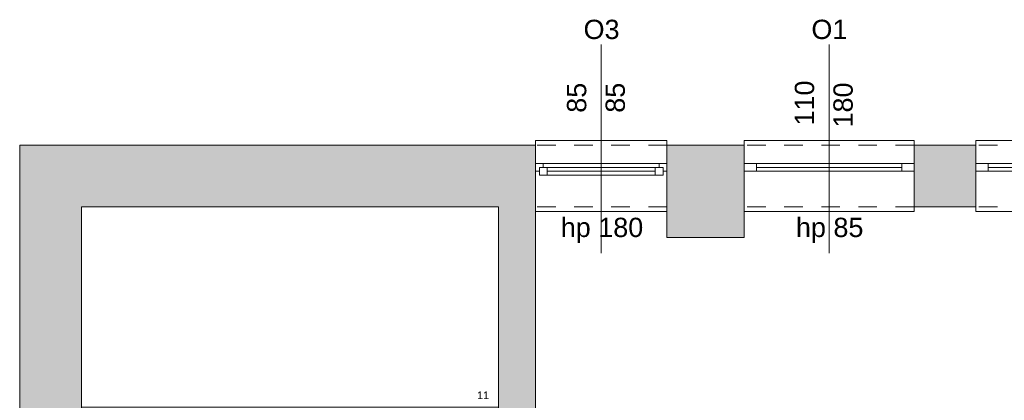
# Model space of a CAD drawing. Header units: millimetres. Extents: x 922208 to 1069538, y -182208 to -99877.
# Tile 220 of 256: x 952747 to 959121, y -102345 to -99877. Entities that reach past the tile are written whole.
import ezdxf

# ---------------------------------------------------------------- set-up
doc = ezdxf.new("R2010")
doc.units = ezdxf.units.MM
doc.header["$MEASUREMENT"] = 0
doc.linetypes.add('HIDDEN', pattern=[20, 10, -10])
doc.linetypes.add('Przerywana', pattern=[240, 120, -120])
for name, color, linetype, lineweight in [('IS_POWRÓT', 5, 'HIDDEN', 30), ('Nowe_220-A Ściany_Nr_pióra__19', 255, 'Continuous', 0), ('Nowe_220-A Ściany_Nr_pióra__23', 7, 'Continuous', 15), ('Nowe_220-A Ściany_Nr_pióra__27', 7, 'Continuous', 25), ('Nowe_220-A Ściany_Nr_pióra__3', 7, 'Continuous', 13), ('Nowe_220-A Ściany_Nr_pióra__7', 7, 'Continuous', 13), ('Nowe_250-A Schody Pochylnie_Nr_pióra__71', 7, 'Continuous', 13), ('Nowe_450-K Stropy_Nr_pióra__89', 7, 'Continuous', 13)]:
    doc.layers.add(name, color=color, linetype=linetype, lineweight=lineweight)
doc.layers.add('Nowe_220-A Ściany_Nr_pióra__45', color=7, linetype='Continuous', lineweight=15, true_color=0x40a5ff)
doc.styles.add('STYL_AUTOMATYCZNY_1', font='arial.ttf')

# ---------------------------------------------------------------- blocks, each defined once
blk = doc.blocks.new('parter01')
at = {"layer": 'Nowe_220-A Ściany_Nr_pióra__19', "linetype": 'Continuous', "lineweight": 0}
for points in [[(952746.55073, -100690.02068), (952746.55073, -101090.02068), (956086.55073, -101090.02068), (956086.55073, -100690.02068)], [(956936.55073, -100690.02068), (956936.55073, -101090.02068), (957436.55073, -101090.02068), (957436.55073, -100690.02068)], [(958536.55073, -100690.02068), (958536.55073, -101090.02068), (958936.55073, -101090.02068), (958936.55073, -100690.02068)], [(953146.55066, -101090.02068), (952746.55073, -101090.02068), (952746.55073, -107160.02065), (953146.5508, -107160.02065)], [(955846.55073, -101090.02068), (955846.55073, -105660.02068), (956086.55073, -105660.02068), (956086.55073, -101090.02068)], [(956936.55073, -101090.02068), (956936.55073, -101290.02068), (957436.55073, -101290.02068), (957436.55073, -101090.02068)]]:
    blk.add_hatch(color=255, dxfattribs=at).paths.add_polyline_path(points)
at = {"layer": 'Nowe_220-A Ściany_Nr_pióra__23', "color": 7, "linetype": 'Continuous', "lineweight": 0}
for p, q in [((956086.55073, -100810.02068), (956136.55073, -100810.02068)), ((956136.55073, -100835.02068), (956111.55073, -100835.02068)), ((956111.55073, -100835.02068), (956111.55073, -100860.02068)), ((956111.55073, -100835.02068), (956161.55073, -100835.02068)), ((956111.55073, -100885.02068), (956111.55073, -100835.02068)), ((956136.55073, -100810.02068), (956136.55073, -100835.02068)), ((956161.55073, -100835.02068), (956161.55073, -100885.02068)), ((956161.55073, -100835.02068), (956861.55073, -100835.02068)), ((956861.55073, -100885.02068), (956861.55073, -100835.02068)), ((956861.55073, -100835.02068), (956911.55073, -100835.02068)), ((956886.55073, -100835.02068), (956886.55073, -100810.02068)), ((956886.55073, -100810.02068), (956936.55073, -100810.02068)), ((956911.55073, -100835.02068), (956886.55073, -100835.02068)), ((956911.55073, -100860.02068), (956911.55073, -100835.02068)), ((956911.55073, -100835.02068), (956911.55073, -100885.02068)), ((957436.55073, -100810.02068), (957516.55073, -100810.02068)), ((957516.55073, -100810.02068), (957516.55073, -100860.02068)), ((958456.55073, -100860.02068), (958456.55073, -100810.02068)), ((958456.55073, -100810.02068), (958536.55073, -100810.02068)), ((958936.55073, -100810.02068), (959016.55073, -100810.02068)), ((959016.55073, -100810.02068), (959016.55073, -100860.02068)), ((956111.55073, -100860.02068), (956086.55073, -100860.02068)), ((956161.55073, -100885.02068), (956111.55073, -100885.02068)), ((956861.55073, -100860.02068), (956161.55073, -100860.02068)), ((956861.55073, -100885.02068), (956161.55073, -100885.02068)), ((956911.55073, -100885.02068), (956861.55073, -100885.02068)), ((956936.55073, -100860.02068), (956911.55073, -100860.02068)), ((957516.55073, -100860.02068), (957436.55073, -100860.02068)), ((958536.55073, -100860.02068), (958456.55073, -100860.02068)), ((959016.55073, -100860.02068), (958936.55073, -100860.02068))]:
    blk.add_line(p, q, dxfattribs=at)
at = {"layer": 'Nowe_220-A Ściany_Nr_pióra__27', "color": 7, "linetype": 'Continuous', "lineweight": 0}
for p, q in [((956086.55073, -100690.02068), (956086.55073, -100810.02068)), ((956086.55073, -100690.02068), (956086.55073, -100810.02068)), ((956936.55073, -100690.02068), (956936.55073, -100810.02068)), ((956936.55073, -100690.02068), (956936.55073, -100810.02068)), ((957436.55073, -100690.02068), (957436.55073, -100810.02068)), ((957436.55073, -100690.02068), (957436.55073, -100810.02068)), ((958536.55073, -100690.02068), (958536.55073, -100810.02068)), ((958536.55073, -100690.02068), (958536.55073, -100810.02068)), ((958936.55073, -100690.02068), (958936.55073, -100810.02068)), ((958936.55073, -100690.02068), (958936.55073, -100810.02068)), ((956086.55073, -100810.02068), (956086.55073, -100860.02068)), ((956086.55073, -100810.02068), (956086.55073, -100860.02068)), ((956086.55073, -100810.02068), (956086.55073, -100860.02068)), ((956936.55073, -100810.02068), (956936.55073, -100860.02068)), ((956936.55073, -100810.02068), (956936.55073, -100860.02068)), ((956936.55073, -100810.02068), (956936.55073, -100860.02068)), ((957436.55073, -100810.02068), (957436.55073, -100860.02068)), ((957436.55073, -100810.02068), (957436.55073, -100860.02068)), ((957436.55073, -100810.02068), (957436.55073, -100860.02068)), ((958536.55073, -100810.02068), (958536.55073, -100860.02068)), ((958536.55073, -100810.02068), (958536.55073, -100860.02068)), ((958536.55073, -100810.02068), (958536.55073, -100860.02068)), ((958936.55073, -100810.02068), (958936.55073, -100860.02068)), ((958936.55073, -100810.02068), (958936.55073, -100860.02068)), ((958936.55073, -100810.02068), (958936.55073, -100860.02068)), ((956086.55073, -100860.02068), (956086.55073, -101090.02068)), ((956086.55073, -100860.02068), (956086.55073, -101090.02068)), ((956936.55073, -100860.02068), (956936.55073, -101090.02068)), ((956936.55073, -100860.02068), (956936.55073, -101090.02068)), ((957436.55073, -100860.02068), (957436.55073, -101090.02068)), ((957436.55073, -100860.02068), (957436.55073, -101090.02068)), ((958536.55073, -100860.02068), (958536.55073, -101090.02068)), ((958536.55073, -100860.02068), (958536.55073, -101090.02068)), ((958936.55073, -100860.02068), (958936.55073, -101090.02068)), ((958936.55073, -100860.02068), (958936.55073, -101090.02068))]:
    blk.add_line(p, q, dxfattribs=at)
for points in [[(956086.55073, -100690.02068), (952746.55073, -100690.02068)], [(952746.55073, -100690.02068), (952746.55073, -101090.02068)], [(957436.55073, -100690.02068), (956936.55073, -100690.02068)], [(958936.55073, -100690.02068), (958536.55073, -100690.02068)], [(952746.55073, -101090.02068), (952746.55073, -107160.02071)], [(953146.55073, -106860.02068), (953146.55073, -101090.02068)], [(953146.55073, -101090.02068), (955846.55073, -101090.02068)], [(955846.55073, -101090.02068), (955846.55073, -105660.02068)], [(956086.55073, -105660.02068), (956086.55073, -101090.02068)], [(956936.55073, -101090.02068), (956936.55073, -101290.02068)], [(957436.55073, -101290.02068), (957436.55073, -101090.02068)], [(958536.55073, -101090.02068), (958936.55073, -101090.02068)], [(956936.55073, -101290.02068), (957436.55073, -101290.02068)]]:
    blk.add_lwpolyline(points, dxfattribs=at)
at = {"layer": 'Nowe_220-A Ściany_Nr_pióra__3', "color": 7, "linetype": 'Continuous', "lineweight": 0}
for p, q in [((956936.55073, -100660.02068), (956086.55073, -100660.02068)), ((956086.55073, -100660.02068), (956086.55073, -100690.02068)), ((956936.55073, -100690.02068), (956936.55073, -100660.02068)), ((958536.55073, -100660.02068), (957436.55073, -100660.02068)), ((957436.55073, -100660.02068), (957436.55073, -100690.02068)), ((958536.55073, -100690.02068), (958536.55073, -100660.02068)), ((960036.55073, -100660.02068), (958936.55073, -100660.02068)), ((958936.55073, -100660.02068), (958936.55073, -100690.02068)), ((956136.55073, -100810.02068), (956886.55073, -100810.02068)), ((957516.55073, -100810.02068), (958456.55073, -100810.02068)), ((958456.55073, -100835.02068), (957516.55073, -100835.02068)), ((959016.55073, -100810.02068), (959956.55073, -100810.02068)), ((959956.55073, -100835.02068), (959016.55073, -100835.02068)), ((956861.55073, -100885.02068), (956161.55073, -100885.02068)), ((958456.55073, -100860.02068), (957516.55073, -100860.02068)), ((959956.55073, -100860.02068), (959016.55073, -100860.02068)), ((956086.55073, -101120.02068), (956086.55073, -101090.02068)), ((956936.55073, -101090.02068), (956936.55073, -101120.02068)), ((957436.55073, -101120.02068), (957436.55073, -101090.02068)), ((958536.55073, -101090.02068), (958536.55073, -101120.02068)), ((958936.55073, -101120.02068), (958936.55073, -101090.02068)), ((956936.55073, -101120.02068), (956086.55073, -101120.02068)), ((958536.55073, -101120.02068), (957436.55073, -101120.02068)), ((960036.55073, -101120.02068), (958936.55073, -101120.02068))]:
    blk.add_line(p, q, dxfattribs=at)
at = {"layer": 'Nowe_220-A Ściany_Nr_pióra__3', "color": 7, "linetype": 'Przerywana', "lineweight": 0}
for p, q in [((956936.55073, -100690.02068), (956086.55073, -100690.02068)), ((958536.55073, -100690.02068), (957436.55073, -100690.02068)), ((960036.55073, -100690.02068), (958936.55073, -100690.02068)), ((956936.55073, -101090.02068), (956086.55073, -101090.02068)), ((958536.55073, -101090.02068), (957436.55073, -101090.02068)), ((960036.55073, -101090.02068), (958936.55073, -101090.02068))]:
    blk.add_line(p, q, dxfattribs=at)
at = {"layer": 'Nowe_220-A Ściany_Nr_pióra__45', "color": 161, "linetype": 'Continuous', "lineweight": 0, "true_color": 0x40a5ff}
for p, q in [((956511.55073, -100038.23497), (956511.55073, -101390.02068)), ((957986.55073, -100038.23497), (957986.55073, -101390.02068))]:
    blk.add_line(p, q, dxfattribs=at)
at = {"layer": 'Nowe_450-K Stropy_Nr_pióra__89', "color": 7, "linetype": 'Continuous', "lineweight": 0}
blk.add_lwpolyline([(953146.55073, -102390.02069), (955846.55073, -102390.02069), (955846.55073, -101090.02068), (953146.55073, -101090.02068)], close=True, dxfattribs=at)
at = {"layer": 'Nowe_220-A Ściany_Nr_pióra__7', "color": 7, "linetype": 'Continuous', "lineweight": 0, "char_height": 125, "attachment_point": 7, "style": 'STYL_AUTOMATYCZNY_1'}
for s, insert in [('\\A1;{\\pql;\\pt0;\\fArial|b0|i0|c238|p0;\\W1.000000;O3\\fArial|b0|i0|c238|p0;\\W1.000000;\\fArial|b0|i0|c238|p0;\\W1.000000;\\fArial|b0|i0|c238|p0;\\W1.000000;}', (956397.20898, -100004.69659)), ('\\A1;{\\pql;\\pt0;\\fArial|b0|i0|c238|p0;\\W1.000000;O1\\fArial|b0|i0|c238|p0;\\W1.000000;\\fArial|b0|i0|c238|p0;\\W1.000000;\\fArial|b0|i0|c238|p0;\\W1.000000;}', (957872.20898, -100004.61289)), ('\\A1;{\\pql;\\pt0;\\fArial|b0|i0|c238|p0;\\W1.000000;hp 180\\fArial|b0|i0|c238|p0;\\W1.000000;\\A1{\\H.66x;\\S^  ;}\\fArial|b0|i0|c238|p0;\\W1.000000;\\fArial|b0|i0|c238|p0;\\W1.000000;}', (956249.38323, -101324.08834)), ('\\A1;{\\pql;\\pt0;\\fArial|b0|i0|c238|p0;\\W1.000000;hp 85\\fArial|b0|i0|c238|p0;\\W1.000000;\\A1{\\H.66x;\\S^  ;}\\fArial|b0|i0|c238|p0;\\W1.000000;\\fArial|b0|i0|c238|p0;\\W1.000000;}', (957772.05573, -101324.08834))]:
    blk.add_mtext(s, dxfattribs=dict(at, insert=insert))
at = {"layer": 'Nowe_220-A Ściany_Nr_pióra__7', "color": 7, "linetype": 'Continuous', "lineweight": 0, "char_height": 125, "attachment_point": 7, "rotation": 90, "style": 'STYL_AUTOMATYCZNY_1'}
for s, insert in [('\\A1;{\\pql;\\pt0;\\fArial|b0|i0|c238|p0;\\W1.000000;85\\fArial|b0|i0|c238|p0;\\W1.000000;\\A1{\\H.66x;\\S^  ;}\\fArial|b0|i0|c238|p0;\\W1.000000;\\fArial|b0|i0|c238|p0;\\W1.000000;}', (956451.14293, -100480.70168)), ('\\A1;{\\pql;\\pt0;\\fArial|b0|i0|c238|p0;\\W1.000000;85\\fArial|b0|i0|c238|p0;\\W1.000000;\\A1{\\H.66x;\\S^  ;}\\fArial|b0|i0|c238|p0;\\W1.000000;\\fArial|b0|i0|c238|p0;\\W1.000000;}', (956701.14293, -100480.70168)), ('\\A1;{\\pql;\\pt0;\\fArial|b0|i0|c238|p0;\\W1.000000;110\\fArial|b0|i0|c238|p0;\\W1.000000;\\A1{\\H.66x;\\S^  ;}\\fArial|b0|i0|c238|p0;\\W1.000000;\\fArial|b0|i0|c238|p0;\\W1.000000;}', (957926.14293, -100563.31868)), ('\\A1;{\\pql;\\pt0;\\fArial|b0|i0|c238|p0;\\W1.000000;180\\fArial|b0|i0|c238|p0;\\W1.000000;\\A1{\\H.66x;\\S^  ;}\\fArial|b0|i0|c238|p0;\\W1.000000;\\fArial|b0|i0|c238|p0;\\W1.000000;}', (958176.14293, -100576.04218)), ('\\A1;{\\pql;\\pt0;\\fArial|b0|i0|c238|p0;\\W1.000000;110\\fArial|b0|i0|c238|p0;\\W1.000000;\\A1{\\H.66x;\\S^  ;}\\fArial|b0|i0|c238|p0;\\W1.000000;\\fArial|b0|i0|c238|p0;\\W1.000000;}', (959426.14293, -100563.31868))]:
    blk.add_mtext(s, dxfattribs=dict(at, insert=insert))
at = {"layer": 'Nowe_250-A Schody Pochylnie_Nr_pióra__71', "color": 7, "linetype": 'Continuous', "lineweight": 0, "insert": (955707.86723, -102312.16351), "char_height": 50, "attachment_point": 4, "style": 'STYL_AUTOMATYCZNY_1'}
blk.add_mtext('\\A1;{\\pql;\\fArial|b0|i0|c238|p0;\\W1.000000;11}', dxfattribs=at)

msp = doc.modelspace()

# ---------------------------------------------------------------- block references
at = {"layer": 'IS_POWRÓT', "color": 27, "linetype": 'ByBlock', "lineweight": 30}
msp.add_blockref('parter01', (0, 0), dxfattribs=at)

doc.saveas('drawing.dxf')
